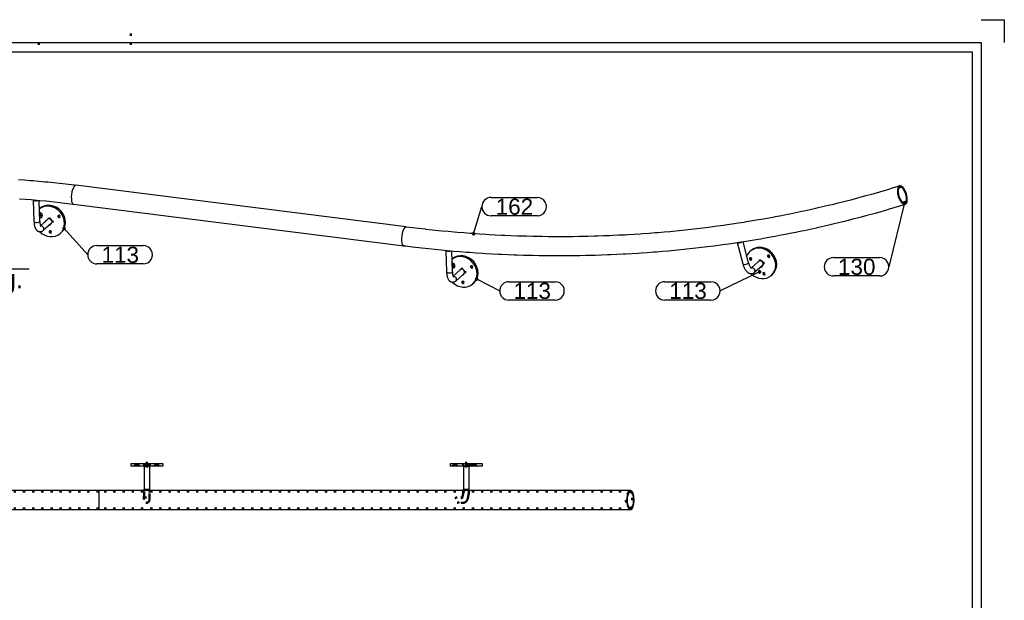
# Model space of a CAD drawing. Header units: millimetres. Extents: x 209 to 629, y 1123 to 1420.
# Tile 3 of 3: x 414 to 629, y 1294 to 1420. Entities that reach past the tile are written whole.
import ezdxf
from ezdxf.enums import TextEntityAlignment as Align

# ---------------------------------------------------------------- set-up
doc = ezdxf.new("R2010")
doc.units = ezdxf.units.MM
doc.linetypes.add('DOT', pattern=[2, 0.5, -1.5])
doc.linetypes.add('STRICHPUNKT2', pattern=[18.5, 10, -4, 0.5, -4])
doc.layers.get('0').update_dxf_attribs({"linetype": 'CONTINUOUS'})
for name, color, linetype in [('DIM49', 4, 'CONTINUOUS'), ('TXT_ALL', 7, 'CONTINUOUS'), ('TXT_DIM49', 2, 'CONTINUOUS')]:
    doc.layers.add(name, color=color, linetype=linetype)
doc.layers.add('LE_ALL', color=7, linetype='CONTINUOUS', lineweight=50)
doc.styles.add('ARIAL', font='arial.ttf')

# ---------------------------------------------------------------- blocks, each defined once
blk = doc.blocks.new('DINA3_00002', base_point=(621.51116093, 1130.35179152))
for p, q in [((623.51116093, 1415.35179152), (623.51116093, 1128.35179152)), ((215.51116093, 1413.35179152), (621.51116093, 1413.35179152)), ((621.51116093, 1413.35179152), (621.51116093, 1130.35179152))]:
    blk.add_line(p, q)
for points in [[(623.51116093, 1420.35179152), (628.51116093, 1420.35179152), (628.51116093, 1415.35179152)], [(213.51116093, 1128.35179152), (213.51116093, 1415.35179152), (623.51116093, 1415.35179152)]]:
    blk.add_lwpolyline(points)
at = {"layer": 'LE_ALL', "linetype": 'DOT'}
for p, q in [((438.51116093, 1417.35179152), (438.51116093, 1413.35179152)), ((418.51116093, 1415.35179152), (418.51116093, 1413.35179152))]:
    blk.add_line(p, q, dxfattribs=at)
blk = doc.blocks.new('_ZBL0022_00001')
blk.add_blockref('DINA3_00002', (621.51116093, 1130.35179152))
blk = doc.blocks.new('SHAPE_00146', base_point=(513.05344747, 1373.75539177))
at = {"layer": 'DIM49', "color": 3}
for p, q in [((516.85942228, 1381.64555269), (526.92273134, 1381.64555269)), ((513.05344747, 1373.75539177), (514.85942228, 1379.64555269)), ((526.92273134, 1377.64555269), (516.85942228, 1377.64555269)), ((513.31216745, 1373.79225462), (512.79492861, 1373.79225462)), ((513.25728691, 1373.59225462), (512.8491403, 1373.59225462)), ((513.16320362, 1373.99225462), (512.94149315, 1373.99225462))]:
    blk.add_line(p, q, dxfattribs=at)
blk.add_lwpolyline([(513.044047, 1373.49225462), (513.11247222, 1373.49878778), (513.176875, 1373.52280808), (513.2328664, 1373.56267858), (513.27663069, 1373.61568216), (513.30518541, 1373.67820671), (513.31658461, 1373.74599131), (513.31005145, 1373.81441653), (513.28603115, 1373.8788193), (513.24616066, 1373.9348107), (513.19315708, 1373.97857499), (513.13063252, 1374.00712972), (513.06284793, 1374.01852892), (512.99442271, 1374.01199576), (512.93001993, 1373.98797546), (512.87402854, 1373.94810496), (512.83026424, 1373.89510138), (512.80170952, 1373.83257682), (512.79031032, 1373.76479223), (512.79684348, 1373.69636701), (512.82086378, 1373.63196423), (512.86073427, 1373.57597284), (512.91373785, 1373.53220855), (512.97626241, 1373.50365382)], close=True, dxfattribs=at)
for centre, start_param, end_param in [((516.85942228, 1379.64555269), 1.57079633, 4.71238898), ((526.92273134, 1379.64555269), 4.71238898, 7.853981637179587)]:
    blk.add_ellipse(centre, major_axis=(2, 0), ratio=1, start_param=start_param, end_param=end_param, dxfattribs=at)
at = {"layer": 'TXT_ALL', "style": 'ARIAL'}
blk.add_text('162', height=3.5, dxfattribs=at).set_placement((517.85942228, 1379.64555269), align=Align.MIDDLE_LEFT)
blk = doc.blocks.new('Constructie buis 42.4x2.6_00035', base_point=(605.77287681, 1383.93298813))
for p, q in [((498.39433236, 1375.2790899), (426.55501739, 1384.32999284)), ((497.86433236, 1371.07234531), (426.02501739, 1380.12324825))]:
    blk.add_line(p, q)
for points in [[(414.03357189, 1385.56973881), (415.30772412, 1385.47449794), (416.58263751, 1385.37217955), (417.23410153, 1385.31718676), (418.51009032, 1385.20416834), (419.78674617, 1385.08406234), (420.4444856, 1385.01944022), (421.72207645, 1384.88858997), (423.0002392, 1384.75064342), (423.66416169, 1384.67621194), (424.94311672, 1384.52747882), (426.2225475, 1384.3716421), (426.55501739, 1384.32999284)], [(498.39433236, 1375.2790899), (499.76915123, 1375.10940664), (501.14348624, 1374.94683502), (502.51730091, 1374.79137254), (502.6715206, 1374.77436081), (504.04471508, 1374.62680238), (505.41731634, 1374.48634679), (506.1208219, 1374.41708712), (507.49245506, 1374.28737032), (508.86340615, 1374.16474805), (509.56042657, 1374.10510059), (510.93027883, 1373.9931746), (512.29936106, 1373.88833364), (512.98981655, 1373.83812487), (514.3576713, 1373.74393607), (515.72466898, 1373.65682165), (516.40848738, 1373.61587773), (517.774131, 1373.53936982), (519.13883141, 1373.46992453), (519.81594805, 1373.4380716), (521.1791699, 1373.37918572), (522.54136334, 1373.32734958), (523.21172089, 1373.30441404), (524.57231331, 1373.26308886), (525.93179304, 1373.2287995), (526.59534138, 1373.21460824), (527.95309968, 1373.19078009), (529.30966196, 1373.17397279), (529.96635799, 1373.16835351), (531.32108046, 1373.16195645), (532.6745245, 1373.1625643), (533.32433201, 1373.16534568), (534.67581988, 1373.17631166), (536.02594785, 1373.19426564), (536.66883736, 1373.20527764), (538.01689479, 1373.23353656), (539.36351178, 1373.26876564), (539.99946033, 1373.2878397), (541.34389439, 1373.33331955), (542.68680842, 1373.38575079), (543.31579941, 1373.41272009), (544.65642006, 1373.475347), (545.99544203, 1373.54490568), (546.61746504, 1373.57960531), (547.9540851, 1373.65930368), (549.28902877, 1373.74591336), (549.90407936, 1373.78818055), (551.23651449, 1373.88487316), (552.56719644, 1373.9884558), (553.17527596, 1374.0381301), (554.50334462, 1374.15173818), (555.82958424, 1374.2722142), (556.43069965, 1374.3291377), (557.75422305, 1374.45958101), (559.07584248, 1374.59686944), (559.67000615, 1374.66088692), (560.98880823, 1374.80808387), (562.30563233, 1374.96210237), (562.89286182, 1375.03306148), (564.20676923, 1375.19692918), (565.51862554, 1375.36759419), (566.09894341, 1375.4453456), (567.40778543, 1375.62579999), (568.71450414, 1375.81302674), (569.28793775, 1375.89742433), (570.59154626, 1376.09438021), (571.89296015, 1376.29808287), (572.45954145, 1376.38898382), (573.75775089, 1376.60235498), (575.05369529, 1376.82244669), (575.6134606, 1376.91971167), (576.90610794, 1377.14941091), (578.19642068, 1377.38580388), (578.74941052, 1377.48929715), (580.03633516, 1377.73523639), (581.32085651, 1377.98784196), (581.86711536, 1378.09743148), (583.14815913, 1378.35952183), (584.42673179, 1378.62825055), (584.96630788, 1378.74380811), (586.24131498, 1379.02195991), (587.51378396, 1379.3067216), (588.0467291, 1379.42812294), (589.31554601, 1379.72224585), (590.58175864, 1380.02294966), (591.10812798, 1380.1500745), (592.37060345, 1380.46007758), (593.63040929, 1380.77663205), (594.15026111, 1380.90936427), (595.40624608, 1381.23515597), (596.65949688, 1381.56746911), (597.17289241, 1381.70569674), (598.42223996, 1382.04718503), (599.6687896, 1382.39516435), (600.1757928, 1382.53877972), (601.41835811, 1382.8958721), (602.65806251, 1383.25942467), (603.15873989, 1383.40832442), (604.39438013, 1383.780928), (605.69571368, 1384.18127395)], [(426.02501739, 1380.12324825), (424.75650845, 1380.27953772), (423.48848892, 1380.4287153), (423.14862866, 1380.46750036), (421.88128417, 1380.60766363), (420.61451429, 1380.74072199), (419.96486717, 1380.80622765), (418.69904355, 1380.92854214), (417.43389103, 1381.0437605), (416.79073192, 1381.09963709), (415.52666761, 1381.2041575), (414.26336984, 1381.30159198)], [(606.95406632, 1380.13230512), (605.71086484, 1379.74960374), (604.46475802, 1379.37333293), (603.21577118, 1379.00350542), (602.89227251, 1378.90890498), (601.63969733, 1378.54720533), (600.38429929, 1378.19197733), (599.86309042, 1378.04662856), (598.60374617, 1377.70057698), (597.34164215, 1377.36102732), (596.81416132, 1377.22126028), (595.54819331, 1376.89094762), (594.27952937, 1376.56716671), (593.74571849, 1376.43308582), (592.47327403, 1376.11860242), (591.19819823, 1375.81068016), (590.65800185, 1375.68239388), (589.3792303, 1375.38382958), (588.09789279, 1375.0918553), (587.55125822, 1374.9694761), (586.26631106, 1374.68692011), (584.9788641, 1374.41098253), (584.42574169, 1374.29462677), (583.13477256, 1374.02816767), (581.84137059, 1373.76835485), (581.28171385, 1373.65814271), (579.98487861, 1373.40786836), (578.6856783, 1373.16426764), (578.11944415, 1373.06032305), (576.81690093, 1372.82632055), (575.51206122, 1372.59901845), (574.93921017, 1372.50146896), (573.63111939, 1372.28382457), (572.32080156, 1372.07290678), (571.7412979, 1371.98188349), (570.42782237, 1371.78068258), (569.11219006, 1371.58623387), (568.52600206, 1371.50187127), (567.207307, 1371.31719824), (565.88652628, 1371.13930237), (565.29362639, 1371.06173828), (563.96987946, 1370.89367648), (562.64411886, 1370.73241617), (562.04448391, 1370.66179155), (560.71585529, 1370.51042324), (559.38528584, 1370.36588005), (558.77889724, 1370.3023389), (557.44555963, 1370.16774514), (556.11035493, 1370.03999943), (555.49719883, 1369.98368865), (554.15932754, 1369.86594922), (552.81966377, 1369.75508006), (552.19973129, 1369.70614926), (550.85750423, 1369.60534261), (549.51356019, 1369.51142768), (548.8868476, 1369.47002907), (547.54044535, 1369.38623219), (546.1924025, 1369.30934774), (545.55891143, 1369.2756359), (544.20851724, 1369.2089243), (542.85655975, 1369.14914498), (542.21629732, 1369.12327675), (540.86209719, 1369.0737243), (539.50641195, 1369.03112318), (538.85939099, 1369.01325742), (537.50157365, 1368.98093629), (536.1423503, 1368.95558469), (535.48858956, 1368.9458821), (534.12734652, 1368.9308627), (532.76477747, 1368.9228301), (532.10430174, 1368.92145304), (530.73982732, 1368.92380387), (529.37410779, 1368.93315787), (528.7069481, 1368.94027011), (527.33943944, 1368.96005769), (525.97076747, 1368.98686385), (525.29696125, 1369.00263041), (523.92661832, 1369.03991918), (522.5551948, 1369.08424096), (521.87478604, 1369.1088278), (520.50181168, 1369.16368002), (519.12784033, 1369.22557867), (518.44087975, 1369.25915253), (517.06547965, 1369.33162816), (515.68916707, 1369.41116261), (514.99571226, 1369.45389072), (513.61809499, 1369.54404736), (512.23965063, 1369.64127412), (511.53976619, 1369.69332398), (510.1601432, 1369.8012167), (508.7797794, 1369.91618975), (508.07353709, 1369.97772885), (506.69212269, 1370.10341015), (505.31005466, 1370.23618086), (504.5975335, 1370.30737641), (503.2145449, 1370.45089606), (501.8309907, 1370.60151303), (501.11227713, 1370.68253172), (499.72793441, 1370.84393669), (498.34311496, 1371.01244569), (497.86433236, 1371.07234531)]]:
    blk.add_lwpolyline(points)
for centre, major_axis, ratio, start_param, end_param in [((426.29001739, 1382.22662055), (-0.265, -2.10337229), 0.33333333, 3.14159265, 6.283185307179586), ((606.32489, 1382.15678954), (0.62917632, -2.02448442), 0.43838953, 3.14159265, 6.283185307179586), ((606.32489, 1382.15678954), (0.55201319, -1.77619859), 0.43838953, 3.14159265, 6.283185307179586), ((606.32489, 1382.15678954), (0.62917632, -2.02448442), 0.43838953, 0, 3.14159265), ((606.32489, 1382.15678954), (0.55201319, -1.77619859), 0.43838953, 0, 3.14159265), ((498.12933236, 1373.1757176), (-0.265, -2.10337229), 0.33333333, 3.14159265, 6.283185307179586)]:
    blk.add_ellipse(centre, major_axis=major_axis, ratio=ratio, start_param=start_param, end_param=end_param)
blk.add_blockref('SHAPE_00146', (513.05344747, 1373.75539177))
blk = doc.blocks.new('Constructie buis 42.4x2.6_00034')
blk.add_blockref('Constructie buis 42.4x2.6_00035', (605.77287681, 1383.93298813))
blk = doc.blocks.new('SHAPE_00150', base_point=(606.78160728, 1380.46799827))
at = {"layer": 'DIM49', "color": 3}
for p, q in [((606.78160728, 1380.46799827), (603.38727724, 1366.55004491)), ((606.52301352, 1380.50476043), (607.04007788, 1380.50476043)), ((606.57788706, 1380.30476043), (606.98563474, 1380.30476043)), ((606.67152026, 1380.70476043), (606.89308074, 1380.70476043)), ((591.32396818, 1368.55004491), (601.38727724, 1368.55004491)), ((601.38727724, 1364.55004491), (591.32396818, 1364.55004491))]:
    blk.add_line(p, q, dxfattribs=at)
blk.add_lwpolyline([(606.77566035, 1380.73123612), (606.70773202, 1380.72072733), (606.64483816, 1380.69299547), (606.5912649, 1380.64993042), (606.55066315, 1380.594467), (606.52579987, 1380.53038495), (606.51836944, 1380.46205134), (606.52887823, 1380.39412301), (606.55661009, 1380.33122916), (606.59967513, 1380.27765589), (606.65513855, 1380.23705415), (606.71922061, 1380.21219087), (606.78755421, 1380.20476043), (606.85548254, 1380.21526922), (606.91837639, 1380.24300108), (606.97194966, 1380.28606613), (607.0125514, 1380.34152955), (607.03741469, 1380.4056116), (607.04484512, 1380.47394521), (607.03433633, 1380.54187354), (607.00660447, 1380.60476739), (606.96353943, 1380.65834065), (606.908076, 1380.6989424), (606.84399395, 1380.72380568)], close=True, dxfattribs=at)
for centre, start_param, end_param in [((591.32396818, 1366.55004491), 1.57079633, 4.71238898), ((601.38727724, 1366.55004491), 4.71238898, 7.853981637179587)]:
    blk.add_ellipse(centre, major_axis=(2, 0), ratio=1, start_param=start_param, end_param=end_param, dxfattribs=at)
at = {"layer": 'TXT_ALL', "style": 'ARIAL'}
blk.add_text('130', height=3.5, dxfattribs=at).set_placement((592.32396818, 1366.55004491), align=Align.MIDDLE_LEFT)
blk = doc.blocks.new('Plaatwerk D_ 3_00037', base_point=(606.84425728, 1380.48563504))
for p, q in [((605.54803556, 1383.74792144), (605.80552279, 1383.82794422)), ((606.58677005, 1380.40561226), (606.84425728, 1380.48563504))]:
    blk.add_line(p, q)
for centre, start_param, end_param in [((606.32489003, 1382.15678963), 3.14159265, 6.28318531), ((606.06740281, 1382.07676685), 3.14159265, 3.1503269), ((606.32489003, 1382.15678963), 6.28318531, 9.424777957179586), ((606.06740281, 1382.07676685), 6.27445081, 6.28318531)]:
    blk.add_ellipse(centre, major_axis=(0.51936725, -1.67115459), ratio=0.4383895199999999, start_param=start_param, end_param=end_param)
blk.add_blockref('SHAPE_00150', (606.78160728, 1380.46799827))
blk = doc.blocks.new('Plaatwerk D_ 3_00036')
blk.add_blockref('Plaatwerk D_ 3_00037', (606.84425728, 1380.48563504))
blk = doc.blocks.new('SHAPE_00140', base_point=(423.95665155, 1374.91594148))
at = {"layer": 'DIM49', "color": 3}
for p, q in [((423.6980069, 1374.95302101), (424.21562156, 1374.95302101)), ((423.75182313, 1374.75302101), (424.16083081, 1374.75302101)), ((424.06599597, 1375.15302101), (423.84395887, 1375.15302101)), ((423.95665155, 1374.91594148), (429.11351806, 1369.16914646)), ((431.11351806, 1371.16914646), (441.17682713, 1371.16914646)), ((441.17682713, 1367.16914646), (431.11351806, 1367.16914646))]:
    blk.add_line(p, q, dxfattribs=at)
blk.add_lwpolyline([(423.73606822, 1375.05972091), (423.70637156, 1374.99773058), (423.69373107, 1374.93016646), (423.69900817, 1374.86163293), (423.72184325, 1374.79680043), (423.76068012, 1374.74008721), (423.81287212, 1374.69535816), (423.87486245, 1374.6656615), (423.94242658, 1374.65302101), (424.01096011, 1374.65829811), (424.0757926, 1374.68113319), (424.13250583, 1374.71997006), (424.17723487, 1374.77216206), (424.20693153, 1374.83415239), (424.21957203, 1374.90171651), (424.21429492, 1374.97025004), (424.19145985, 1375.03508254), (424.15262297, 1375.09179576), (424.10043097, 1375.13652481), (424.03844064, 1375.16622147), (423.97087652, 1375.17886196), (423.90234299, 1375.17358486), (423.8375105, 1375.15074978), (423.78079727, 1375.11191291)], close=True, dxfattribs=at)
for centre, start_param, end_param in [((431.11351806, 1369.16914646), 1.57079633, 4.71238898), ((441.17682713, 1369.16914646), 4.71238898, 7.853981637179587)]:
    blk.add_ellipse(centre, major_axis=(2, 0), ratio=1, start_param=start_param, end_param=end_param, dxfattribs=at)
at = {"layer": 'TXT_ALL', "style": 'ARIAL'}
blk.add_text('113', height=3.5, dxfattribs=at).set_placement((432.11351806, 1369.16914646), align=Align.MIDDLE_LEFT)
blk = doc.blocks.new('Leuningdrager inkoop_00043', base_point=(418.85493938, 1375.43447797))
for p, q in [((418.69039718, 1376.41797145), (418.52759194, 1380.9445682)), ((418.6858785, 1379.24430787), (418.59173044, 1379.16127709)), ((420.39191616, 1376.882225), (418.8294753, 1375.50428168)), ((421.18564156, 1375.982225), (419.4178746, 1374.42320109)), ((423.31594329, 1373.99430787), (423.10381126, 1373.807225))]:
    blk.add_line(p, q)
for points in [[(419.4178746, 1374.42320109), (419.34309213, 1374.36208376), (419.26721172, 1374.30936453), (419.187921, 1374.26343707), (419.11006212, 1374.22675563), (419.03143601, 1374.19761674), (418.96100315, 1374.1779069), (418.88157607, 1374.16263986), (418.80212052, 1374.15455593), (418.72425417, 1374.15352596), (418.64573117, 1374.15942653), (418.56818266, 1374.17223874), (418.49021414, 1374.19239342), (418.41563436, 1374.21888844), (418.34296334, 1374.25200642), (418.2730538, 1374.29129695), (418.20477365, 1374.33748008), (418.13890914, 1374.39026859), (418.08125848, 1374.4440334), (418.02014235, 1374.50991571), (417.9615269, 1374.58313127), (417.91464232, 1374.65000364), (417.8605422, 1374.73808745), (417.8089607, 1374.83520872), (417.76785318, 1374.92384667), (417.72115231, 1375.03963362), (417.67744481, 1375.16659238), (417.63809728, 1375.30145103), (417.60134057, 1375.4520643), (417.56878543, 1375.61502751), (417.54032311, 1375.79469212), (417.51787366, 1375.98183026), (417.50118755, 1376.17986165), (417.49117256, 1376.37483972), (417.32289697, 1381.05353327)], [(418.69039718, 1376.41797145), (418.6975864, 1376.27402009), (418.70843524, 1376.13668977), (418.72269019, 1376.00681982), (418.74000957, 1375.88545566), (418.75996229, 1375.77358658), (418.78201692, 1375.67212349), (418.80553331, 1375.58186209), (418.82918273, 1375.50515521), (418.8505592, 1375.44564821), (418.86919026, 1375.40037226), (418.89978823, 1375.33813976), (418.92367274, 1375.30026306), (418.93006539, 1375.29227363)]]:
    blk.add_lwpolyline(points)
for centre, major_axis, ratio, start_param, end_param in [((417.92057885, 1381.12877218), (0.5996123, 0.02156588), 0.32098201, 3.44235017, 5.23311819), ((420.78877886, 1376.432225), (2.3150324, -2.625), 0.8819171, 0, 3.09176181), ((421.00091089, 1376.61930787), (2.3150324, -2.625), 0.8819171, 0, 3.14159265), ((418.72233738, 1377.79601882), (0.37933459, -0.430125), 0.8819171, 1.34539656, 2.54571064), ((418.82787307, 1377.88909254), (0.1818954, -0.20625), 0.8819171, 3.14159265, 3.23012518), ((418.82787307, 1377.88909254), (0.1818954, -0.20625), 0.8819171, 4.69665568, 6.283185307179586), ((418.82787307, 1377.88909254), (0.1818954, -0.20625), 0.8819171, 0, 3.14159265), ((418.93446942, 1377.98310169), (0.1818954, -0.20625), 0.8819171, 3.43897195, 5.98580602), ((418.72233738, 1377.79601882), (0.37933459, -0.430125), 0.8819171, 5.38107023, 7.628581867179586), ((422.77011732, 1377.43461448), (0.37933459, -0.430125), 0.8819171, 0, 6.28318531), ((422.87565301, 1377.52768821), (0.1818954, -0.20625), 0.8819171, 3.14159265, 6.28318531), ((422.87565301, 1377.52768821), (0.1818954, -0.20625), 0.8819171, 6.28318531, 9.424777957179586), ((422.98224936, 1377.62169735), (0.1818954, -0.20625), 0.8819171, 3.43897191, 5.98580605), ((418.09078488, 1376.39640558), (0.5996123, 0.02156588), 0.32098201, 3.14159256, 6.28318531), ((419.02101191, 1374.87320109), (0.3968627, -0.45), 0.8819171, 0, 2.65659032), ((420.78877886, 1376.432225), (0.41339864, -0.4687499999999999), 0.8819171, 3.14159265, 3.42538676), ((420.78877886, 1376.432225), (0.41339864, -0.4687499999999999), 0.8819171, 0, 3.14159265), ((420.78877886, 1376.432225), (0.3968627, -0.45), 0.8819171, 0, 3.14159265), ((421.00091089, 1376.61930787), (0.41339864, -0.4687499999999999), 0.8819171, 3.4010652, 3.48103675), ((420.78877886, 1376.432225), (0.41339864, -0.4687499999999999), 0.8819171, 5.9993912, 6.283185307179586), ((421.00091089, 1376.61930787), (0.41339864, -0.4687499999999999), 0.8819171, 5.94374121, 6.02371276), ((420.78877886, 1376.432225), (2.3150324, -2.625), 0.8819171, 4.80579917, 6.283185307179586), ((420.87388187, 1374.0660417), (0.37933459, -0.430125), 0.8819171, 0, 6.28318531), ((420.97941756, 1374.15911542), (0.1818954, -0.20625), 0.8819171, 3.14159265, 6.283185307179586), ((420.97941756, 1374.15911542), (0.1818954, -0.20625), 0.8819171, 0, 3.14159265), ((421.08601391, 1374.25312457), (0.1818954, -0.20625), 0.8819171, 3.43897188, 5.98580608)]:
    blk.add_ellipse(centre, major_axis=major_axis, ratio=ratio, start_param=start_param, end_param=end_param)
blk.add_blockref('SHAPE_00140', (423.95665155, 1374.91594148))
blk = doc.blocks.new('_00045', base_point=(420.81666735, 1375.65682033))
at = {"layer": 'LE_ALL', "color": 1, "linetype": 'STRICHPUNKT2'}
for p, q in [((420.76835414, 1377.00010899), (420.75729074, 1377.30771282)), ((419.96505706, 1376.50577065), (419.92409373, 1376.50942805)), ((420.81666735, 1375.65682033), (420.82026697, 1375.55673718)), ((420.98955001, 1376.9351831), (420.98862849, 1376.96080472)), ((421.30375409, 1376.59226864), (421.32876865, 1376.59003522)), ((421.3496557, 1376.38214734), (421.65346399, 1376.35502195))]:
    blk.add_line(p, q, dxfattribs=at)
blk = doc.blocks.new('_00044')
blk.add_blockref('_00045', (420.81666735, 1375.65682033))
blk = doc.blocks.new('Leuningdrager inkoop_00042')
for name, p in [('Leuningdrager inkoop_00043', (418.85493938, 1375.43447797)), ('_00044', (0, 0))]:
    blk.add_blockref(name, p)
blk = doc.blocks.new('SHAPE_00142', base_point=(513.70613365, 1363.91145402))
at = {"layer": 'DIM49', "color": 3}
for p, q in [((513.44728412, 1363.94842761), (513.96471496, 1363.94842761)), ((513.50212905, 1363.74842761), (513.91071527, 1363.74842761)), ((513.81849253, 1364.14842761), (513.5966158, 1364.14842761)), ((513.70613365, 1363.91145402), (518.72899919, 1361.31184179)), ((520.72899919, 1363.31184179), (530.79230825, 1363.31184179)), ((530.79230825, 1359.31184179), (520.72899919, 1359.31184179))]:
    blk.add_line(p, q, dxfattribs=at)
blk.add_lwpolyline([(513.44893555, 1363.96783367), (513.44310724, 1363.89934481), (513.45520374, 1363.83168118), (513.4844007, 1363.76945393), (513.52870839, 1363.71690376), (513.58510733, 1363.67761186), (513.649754, 1363.65425592), (513.71824286, 1363.64842761), (513.78590649, 1363.66052411), (513.84813374, 1363.68972107), (513.90068392, 1363.73402877), (513.93997581, 1363.7904277), (513.96333175, 1363.85507438), (513.96916006, 1363.92356323), (513.95706356, 1363.99122687), (513.9278666, 1364.05345411), (513.88355891, 1364.10600429), (513.82715997, 1364.14529618), (513.76251329, 1364.16865212), (513.69402444, 1364.17448044), (513.6263608, 1364.16238393), (513.56413356, 1364.13318697), (513.51158338, 1364.08887928), (513.47229149, 1364.03248034)], close=True, dxfattribs=at)
for centre, start_param, end_param in [((520.72899919, 1361.31184179), 1.57079633, 4.71238898), ((530.79230825, 1361.31184179), 4.71238898, 7.853981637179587)]:
    blk.add_ellipse(centre, major_axis=(2, 0), ratio=1, start_param=start_param, end_param=end_param, dxfattribs=at)
at = {"layer": 'TXT_ALL', "style": 'ARIAL'}
blk.add_text('113', height=3.5, dxfattribs=at).set_placement((521.72899919, 1361.31184179), align=Align.MIDDLE_LEFT)
blk = doc.blocks.new('Leuningdrager inkoop_00047', base_point=(508.61224891, 1364.44769513))
for p, q in [((508.44987144, 1365.42974678), (508.29378038, 1369.9583406)), ((508.44190669, 1368.25728809), (508.35505225, 1368.18068967)), ((510.14794436, 1365.89520522), (508.58671879, 1364.51833369)), ((510.94166975, 1364.99520522), (509.1739028, 1363.43618131)), ((513.07197149, 1363.00728809), (512.85983945, 1362.82020522))]:
    blk.add_line(p, q)
for points in [[(509.1739028, 1363.43618131), (509.09909326, 1363.37504046), (509.02319656, 1363.32230725), (508.94366596, 1363.27625121), (508.86580468, 1363.23959125), (508.78718338, 1363.21047741), (508.71680606, 1363.19080292), (508.63739592, 1363.17556098), (508.55796308, 1363.16750344), (508.48012757, 1363.16650009), (508.40163914, 1363.1724278), (508.32413163, 1363.18526683), (508.24618287, 1363.20545698), (508.17166007, 1363.23197856), (508.09905475, 1363.26512032), (508.02918358, 1363.30445299), (507.96099053, 1363.35065425), (507.89522444, 1363.40345444), (507.83765861, 1363.45723811), (507.77666475, 1363.52311815), (507.71818423, 1363.59632215), (507.67144625, 1363.66314033), (507.61750321, 1363.75119208), (507.56609138, 1363.84827325), (507.52519788, 1363.9367286), (507.47868526, 1364.05245385), (507.43517787, 1364.17935036), (507.39611585, 1364.31385359), (507.35957398, 1364.46439195), (507.32724447, 1364.62729288), (507.29902507, 1364.80690774), (507.27682287, 1364.99402131), (507.26039442, 1365.19205158), (507.2505836, 1365.38840988), (507.08933797, 1370.06655172)], [(508.44987144, 1365.42974678), (508.45985194, 1365.24118429), (508.47606756, 1365.06469038), (508.49709423, 1364.90715265), (508.52335356, 1364.76076109), (508.55326801, 1364.63186966), (508.58519082, 1364.52296265), (508.61807252, 1364.4332342), (508.64957672, 1364.36468102), (508.6758509, 1364.31984454), (508.68731795, 1364.30462293)]]:
    blk.add_lwpolyline(points)
for centre, major_axis, ratio, start_param, end_param in [((507.68713494, 1370.14080434), (0.59964391, 0.02066846), 0.32150706, 3.44164873, 5.24042177), ((510.54480706, 1365.44520522), (2.3150324, -2.625), 0.8819171, 6.28318531, 9.371940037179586), ((510.75693909, 1365.63228809), (2.3150324, -2.625), 0.8819171, 6.28318531, 9.424777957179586), ((508.48003412, 1366.81195729), (0.37933459, -0.430125), 0.8819171, 1.34387467, 2.53716862), ((508.58556981, 1366.90503102), (0.1818954, -0.20625), 0.8819171, 3.14159265, 3.20634782), ((508.58556981, 1366.90503102), (0.1818954, -0.20625), 0.8819171, 0, 3.14159265), ((508.58556981, 1366.90503102), (0.1818954, -0.20625), 0.8819171, 4.71738928, 6.283185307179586), ((508.69216616, 1366.99904016), (0.1818954, -0.20625), 0.8819171, 3.43897191, 5.98580605), ((508.48003412, 1366.81195729), (0.37933459, -0.430125), 0.8819171, 5.38656848, 7.627059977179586), ((512.5280337, 1366.44431616), (0.37933459, -0.430125), 0.8819171, 0, 6.28318531), ((512.63356939, 1366.53738989), (0.1818954, -0.20625), 0.8819171, 3.14159265, 6.283185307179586), ((512.63356939, 1366.53738989), (0.1818954, -0.20625), 0.8819171, 6.28318531, 9.424777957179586), ((512.74016574, 1366.63139903), (0.1818954, -0.20625), 0.8819171, 3.43897188, 5.98580602), ((507.85022753, 1365.40907832), (0.59964391, 0.02066846), 0.32150706, 3.14159257, 6.28318529), ((508.7770401, 1363.88618131), (0.3968627, -0.45), 0.8819171, 0, 2.65420117), ((510.54480706, 1365.44520522), (0.41339864, -0.4687499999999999), 0.8819171, 3.14159265, 3.42538676), ((510.54480706, 1365.44520522), (0.41339864, -0.4687499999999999), 0.8819171, 6.28318531, 9.424777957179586), ((510.54480706, 1365.44520522), (0.3968627, -0.45), 0.8819171, 0, 3.14159265), ((510.75693909, 1365.63228809), (0.41339864, -0.4687499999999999), 0.8819171, 3.4010652, 3.48103675), ((510.54480706, 1365.44520522), (0.41339864, -0.4687499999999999), 0.8819171, 5.9993912, 6.28318531), ((510.75693909, 1365.63228809), (0.41339864, -0.4687499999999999), 0.8819171, 5.94374121, 6.02371276), ((510.54480706, 1365.44520522), (2.3150324, -2.625), 0.8819171, 4.80580187, 6.28318531), ((510.62635335, 1363.07934222), (0.37933459, -0.430125), 0.8819171, 0, 6.28318531), ((510.73188904, 1363.17241594), (0.1818954, -0.20625), 0.8819171, 3.14159265, 6.28318531), ((510.73188904, 1363.17241594), (0.1818954, -0.20625), 0.8819171, 6.28318531, 9.424777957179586), ((510.83848539, 1363.26642508), (0.1818954, -0.20625), 0.8819171, 3.43897195, 5.98580602)]:
    blk.add_ellipse(centre, major_axis=major_axis, ratio=ratio, start_param=start_param, end_param=end_param)
blk.add_blockref('SHAPE_00142', (513.70613365, 1363.91145402))
blk = doc.blocks.new('_00049', base_point=(510.57156789, 1364.66880606))
at = {"layer": 'LE_ALL', "color": 1, "linetype": 'STRICHPUNKT2'}
for p, q in [((509.72238584, 1365.51989789), (509.68007501, 1365.52374057)), ((510.52523595, 1366.01301235), (510.51463493, 1366.32057454)), ((510.57156789, 1364.66880606), (510.57497919, 1364.56983591)), ((510.74606005, 1365.94791633), (510.74517727, 1365.97352823)), ((511.05997905, 1365.60476587), (511.08500094, 1365.60249337)), ((511.10571433, 1365.39426337), (511.40953911, 1365.36666987))]:
    blk.add_line(p, q, dxfattribs=at)
blk = doc.blocks.new('_00048')
blk.add_blockref('_00049', (510.57156789, 1364.66880606))
blk = doc.blocks.new('Leuningdrager inkoop_00046')
for name, p in [('Leuningdrager inkoop_00047', (508.61224891, 1364.44769513)), ('_00048', (0, 0))]:
    blk.add_blockref(name, p)
blk = doc.blocks.new('SHAPE_00144', base_point=(575.26561874, 1365.45800779))
at = {"layer": 'DIM49', "color": 3}
for p, q in [((575.26561874, 1365.45800779), (566.69109556, 1361.31184179)), ((575.00677417, 1365.49540793), (575.52494596, 1365.49540793)), ((575.06009409, 1365.29540793), (575.47038261, 1365.29540793)), ((575.37459468, 1365.69540793), (575.15206421, 1365.69540793)), ((554.6277865, 1363.31184179), (564.69109556, 1363.31184179)), ((564.69109556, 1359.31184179), (554.6277865, 1359.31184179))]:
    blk.add_line(p, q, dxfattribs=at)
blk.add_lwpolyline([(575.46492177, 1365.63007705), (575.41359588, 1365.67579735), (575.3521856, 1365.70667566), (575.28487593, 1365.72060766), (575.21625391, 1365.71664391), (575.15099602, 1365.69505454), (575.09354948, 1365.65731083), (575.04782918, 1365.60598494), (575.01695088, 1365.54457465), (575.00301888, 1365.47726498), (575.00698262, 1365.40864296), (575.02857199, 1365.34338508), (575.06631571, 1365.28593854), (575.11764159, 1365.24021823), (575.17905188, 1365.20933993), (575.24636155, 1365.19540793), (575.31498357, 1365.19937168), (575.38024146, 1365.22096105), (575.437688, 1365.25870476), (575.4834083, 1365.31003065), (575.5142866, 1365.37144093), (575.5282186, 1365.43875061), (575.52425486, 1365.50737263), (575.50266548, 1365.57263051)], close=True, dxfattribs=at)
for centre, start_param, end_param in [((554.6277865, 1361.31184179), 1.57079633, 4.71238898), ((564.69109556, 1361.31184179), 4.71238898, 7.853981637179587)]:
    blk.add_ellipse(centre, major_axis=(2, 0), ratio=1, start_param=start_param, end_param=end_param, dxfattribs=at)
at = {"layer": 'TXT_ALL', "style": 'ARIAL'}
blk.add_text('113', height=3.5, dxfattribs=at).set_placement((555.6277865, 1361.31184179), align=Align.MIDDLE_LEFT)
blk = doc.blocks.new('Leuningdrager inkoop_00051', base_point=(573.4394336, 1366.25034694))
for p, q in [((572.87998524, 1367.39942298), (571.66988445, 1371.97076212)), ((573.41066995, 1370.10888462), (573.19853791, 1369.92180175)), ((575.11670762, 1367.74680175), (573.42983926, 1366.25912369)), ((575.91043301, 1366.84680176), (574.14266606, 1365.28777784)), ((578.04073475, 1364.85888463), (577.82860272, 1364.67180176))]:
    blk.add_line(p, q)
for points in [[(574.14266606, 1365.28777784), (574.07112036, 1365.22945081), (573.99716271, 1365.17833108), (573.92981824, 1365.13899082), (573.85192781, 1365.10121698), (573.77230121, 1365.07043962), (573.69388573, 1365.04730359), (573.61167243, 1365.0302335), (573.52857151, 1365.02011198), (573.44514393, 1365.01692978), (573.36111956, 1365.02065926), (573.27701761, 1365.03132048), (573.1940859, 1365.04866509), (573.11043351, 1365.07315668), (573.02722408, 1365.10468784), (572.9485552, 1365.14131899), (572.86641365, 1365.18696213), (572.78484737, 1365.24015149), (572.70992019, 1365.29631615), (572.62939237, 1365.36496727), (572.54938597, 1365.44225386), (572.47330947, 1365.52475711), (572.39440605, 1365.62034705), (572.31623448, 1365.72598701), (572.23215525, 1365.85298589), (572.15630008, 1365.98080452), (572.0821063, 1366.11954224), (572.01005372, 1366.26913173), (571.99526622, 1366.30185345), (571.9264756, 1366.46431403), (571.86103707, 1366.63685009), (571.80304235, 1366.80782695), (571.74587472, 1366.99755278), (571.71994143, 1367.09234236), (570.47691193, 1371.78807495)], [(572.87998524, 1367.39942298), (572.92954607, 1367.22582454), (572.98362558, 1367.06155313), (573.03479507, 1366.92465936), (573.09473457, 1366.78278473), (573.15624763, 1366.6546523), (573.2181146, 1366.54136291), (573.23475611, 1366.51335814), (573.29498077, 1366.42034069), (573.35238879, 1366.3435867), (573.40496631, 1366.28370982), (573.41694668, 1366.27154811), (573.4596379, 1366.23329731), (573.4889834, 1366.21287913), (573.49465893, 1366.20990484)]]:
    blk.add_lwpolyline(points)
for centre, major_axis, ratio, start_param, end_param in [((571.05556353, 1371.94679166), (0.5800218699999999, 0.15354033), 0.23263051, 3.18031895, 5.37733336), ((575.51357031, 1367.29680175), (2.3150324, -2.625), 0.8819171, 6.28318531, 9.424777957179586), ((575.72570235, 1367.48388462), (2.3150324, -2.625), 0.8819171, 6.28318531, 9.424777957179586), ((575.51357031, 1367.29680175), (2.3150324, -2.625), 0.8819171, 3.14159265, 3.54268199), ((577.15470318, 1368.76917138), (0.3793346, -0.430125), 0.8819171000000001, 0, 6.28318531), ((577.26023887, 1368.86224511), (0.1818954, -0.20625), 0.8819171, 3.14159265, 6.28318531), ((577.26023887, 1368.86224511), (0.1818954, -0.20625), 0.8819171, 6.28318531, 9.424777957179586), ((577.36683522, 1368.95625425), (0.1818954, -0.20625), 0.8819171, 3.43897191, 5.98580605), ((572.29996333, 1367.24588267), (0.5800219, 0.15354033), 0.2326305, 3.14159251, 6.28318513), ((573.25023755, 1368.17488662), (0.3793346, -0.430125), 0.8819171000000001, 0, 6.28318531), ((573.35577324, 1368.26796035), (0.1818954, -0.20625), 0.8819171, 3.14159265, 6.283185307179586), ((573.35577324, 1368.26796035), (0.1818954, -0.20625), 0.8819171, 0, 3.14159265), ((573.46236958, 1368.36196949), (0.1818954, -0.20625), 0.8819171, 3.43897191, 5.98580602), ((575.51357031, 1367.29680175), (0.41339864, -0.4687499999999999), 0.8819171, 3.14159265, 3.42538676), ((575.51357031, 1367.29680175), (0.41339864, -0.4687499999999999), 0.8819171, 0, 3.14159265), ((575.51357031, 1367.29680175), (0.3968627, -0.45), 0.8819171, 0, 3.14159265), ((575.72570235, 1367.48388462), (0.41339864, -0.4687499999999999), 0.8819171, 3.4010652, 3.48103675), ((575.51357031, 1367.29680175), (0.41339864, -0.4687499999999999), 0.8819171, 5.9993912, 6.283185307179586), ((575.72570235, 1367.48388462), (0.41339864, -0.4687499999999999), 0.8819171, 5.94374121, 6.02371276), ((575.51357031, 1367.29680175), (2.3150324, -2.625), 0.8819171, 4.80663931, 6.28318531), ((573.74580337, 1365.73777784), (0.3968627, -0.45), 0.8819171, 0, 2.9336237), ((576.13577021, 1364.94634726), (0.3793346, -0.430125), 0.8819171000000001, 0, 6.28318531), ((576.2413059, 1365.03942099), (0.1818954, -0.20625), 0.8819171, 3.14159265, 6.283185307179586), ((576.2413059, 1365.03942099), (0.1818954, -0.20625), 0.8819171, 0, 3.14159265), ((576.34790225, 1365.13343013), (0.1818954, -0.20625), 0.8819171, 3.43897191, 5.98580605)]:
    blk.add_ellipse(centre, major_axis=major_axis, ratio=ratio, start_param=start_param, end_param=end_param)
blk.add_blockref('SHAPE_00144', (575.26561874, 1365.45800779))
blk = doc.blocks.new('_00053', base_point=(575.68526002, 1366.64821784))
at = {"layer": 'LE_ALL', "color": 1, "linetype": 'STRICHPUNKT2'}
for p, q in [((575.36424234, 1367.86091083), (575.28335635, 1368.16646992)), ((575.6328826, 1367.8345253), (575.6258933, 1367.86092844)), ((575.68526002, 1366.64821784), (575.74378428, 1366.42713359)), ((575.99603842, 1367.52503151), (576.0193737, 1367.52858329)), ((576.05458894, 1367.37914827), (576.3476407, 1367.42375263))]:
    blk.add_line(p, q, dxfattribs=at)
blk = doc.blocks.new('_00052')
blk.add_blockref('_00053', (575.68526002, 1366.64821784))
blk = doc.blocks.new('Leuningdrager inkoop_00050')
for name, p in [('Leuningdrager inkoop_00051', (573.4394336, 1366.25034694)), ('_00052', (0, 0))]:
    blk.add_blockref(name, p)
blk = doc.blocks.new('SHAPE_00148', base_point=(345.12757047, 1375.56814383))
at = {"layer": 'DIM49', "color": 3}
for p, q in [((344.86898726, 1375.60489822), (345.38603817, 1375.60489822)), ((344.92385688, 1375.40489822), (345.33157383, 1375.40489822)), ((345.23899673, 1375.80489822), (345.01744777, 1375.80489822)), ((345.12757047, 1375.56814383), (350.84884893, 1366.12754084)), ((388.98531063, 1370.62754084), (394.05704742, 1370.62754084)), ((350.84884893, 1366.12754084), (416.35727665, 1366.12754084)), ((394.05704742, 1366.12754084), (388.98531063, 1366.12754084))]:
    blk.add_line(p, q, dxfattribs=at)
blk.add_lwpolyline([(344.93747309, 1375.75033195), (344.89679674, 1375.69492321), (344.87184725, 1375.63087467), (344.86432487, 1375.56255113), (344.87474224, 1375.49460872), (344.90238944, 1375.43167761), (344.94538235, 1375.37804644), (345.00079109, 1375.3373701), (345.06483963, 1375.3124206), (345.13316317, 1375.30489822), (345.20110558, 1375.31531559), (345.26403669, 1375.34296279), (345.31766786, 1375.38595571), (345.3583442, 1375.44136444), (345.3832937, 1375.50541298), (345.39081608, 1375.57373652), (345.38039871, 1375.64167893), (345.35275151, 1375.70461005), (345.30975859, 1375.75824121), (345.25434986, 1375.79891756), (345.19030132, 1375.82386705), (345.12197778, 1375.83138943), (345.05403537, 1375.82097206), (344.99110425, 1375.79332486)], close=True, dxfattribs=at)
for centre, start_param, end_param in [((388.98531063, 1368.37754084), 3.14159265, 6.283185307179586), ((394.05704742, 1368.37754084), 0, 3.14159265)]:
    blk.add_ellipse(centre, major_axis=(0, -2.25000002), ratio=0.9999999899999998, start_param=start_param, end_param=end_param, dxfattribs=at)
at = {"layer": 'TXT_ALL', "color": 1, "style": 'ARIAL'}
for s, height, p in [('1 x Muurleuning', 3.5, (352.34884893, 1368.37754084)), ('2', 4, (389.98531063, 1368.37754084))]:
    blk.add_text(s, height=height, dxfattribs=at).set_placement(p, align=Align.MIDDLE_LEFT)
at = {"layer": 'TXT_ALL', "style": 'ARIAL'}
blk.add_text('8.5 kg.', height=4, dxfattribs=at).set_placement((398.27690988, 1363.87754084), align=Align.MIDDLE_LEFT)
at = {"layer": 'TXT_DIM49', "style": 'ARIAL'}
blk.add_text('Totaal gewicht merk :', height=3.5, dxfattribs=at).set_placement((352.34884893, 1363.87754084), align=Align.MIDDLE_LEFT)
blk = doc.blocks.new('Muurleuning_00033')
for name, p in [('Constructie buis 42.4x2.6_00034', (0, 0)), ('Plaatwerk D_ 3_00036', (0, 0)), ('Leuningdrager inkoop_00042', (0, 0)), ('SHAPE_00148', (345.12757047, 1375.56814383)), ('Leuningdrager inkoop_00050', (0, 0)), ('Leuningdrager inkoop_00046', (0, 0))]:
    blk.add_blockref(name, p)
blk = doc.blocks.new('BNR 14_00032')
blk.add_blockref('Muurleuning_00033', (0, 0))
blk = doc.blocks.new('Breda_00031')
blk.add_blockref('BNR 14_00032', (0, 0))
blk = doc.blocks.new('_A3D0045_00030')
blk.add_blockref('Breda_00031', (0, 0))
blk = doc.blocks.new('_ANS0045_00029')
blk.add_blockref('_A3D0045_00030', (0, 0))
blk = doc.blocks.new('Constructie buis 42.4x2.6_00060', base_point=(240.66576266, 1313.90185757))
for p, q in [((431.50564514, 1317.88185757), (354.706187, 1317.88185757)), ((431.50564514, 1317.88185757), (431.50564514, 1313.64185757)), ((547.17156156, 1317.88185757), (431.50564514, 1317.88185757)), ((431.50564514, 1313.64185757), (354.706187, 1313.64185757)), ((547.17156156, 1313.64185757), (431.50564514, 1313.64185757))]:
    blk.add_line(p, q)
for major_axis, start_param, end_param in [((0, -2.12), 3.14159265, 6.283185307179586), ((0, -1.86), 3.14159265, 6.283185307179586), ((0, -2.12), 0, 3.14159265), ((0, -1.86), 0, 3.14159265)]:
    blk.add_ellipse((547.17156156, 1315.76185757), major_axis=major_axis, ratio=0.39761717, start_param=start_param, end_param=end_param)
at = {"layer": 'LE_ALL', "color": 3, "linetype": 'DOT'}
for p, q in [((431.50564514, 1317.62185757), (354.706187, 1317.62185757)), ((547.17156156, 1317.62185757), (431.50564514, 1317.62185757))]:
    blk.add_line(p, q, dxfattribs=at)
blk.add_lwpolyline([(547.17156156, 1313.90185757), (431.50564514, 1313.90185757), (354.706187, 1313.90185757)], dxfattribs=at)
blk = doc.blocks.new('Constructie buis 42.4x2.6_00059')
blk.add_blockref('Constructie buis 42.4x2.6_00060', (240.66576266, 1313.90185757))
blk = doc.blocks.new('Plaatwerk D_ 3_00064', base_point=(546.89629612, 1314.01185772))
for p, q in [((546.9209998, 1317.51185772), (547.17156154, 1317.51185772)), ((546.92099948, 1314.01185772), (547.17156154, 1314.01185772))]:
    blk.add_line(p, q)
for start_param, end_param in [(3.14159265, 6.283185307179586), (0, 3.14159265)]:
    blk.add_ellipse((547.17156154, 1315.76185772), major_axis=(0, -1.75), ratio=0.39761717, start_param=start_param, end_param=end_param)
at = {"layer": 'LE_ALL', "color": 3, "linetype": 'DOT'}
for p, q in [((546.89629612, 1317.51185772), (546.9209998, 1317.51185772)), ((546.89629612, 1314.01185772), (546.92099948, 1314.01185772))]:
    blk.add_line(p, q, dxfattribs=at)
for start_param, end_param in [(3.14159265, 6.283185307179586), (0, 3.14159265)]:
    blk.add_ellipse((546.89629612, 1315.76185772), major_axis=(0, -1.75), ratio=0.39761717, start_param=start_param, end_param=end_param, dxfattribs=at)
blk = doc.blocks.new('Plaatwerk D_ 3_00063')
blk.add_blockref('Plaatwerk D_ 3_00064', (546.89629612, 1314.01185772))
blk = doc.blocks.new('Leuningdrager inkoop_00074', base_point=(441.89771938, 1315.16185751))
for p, q in [((438.48140885, 1323.76185741), (438.48140885, 1323.16185741)), ((445.48140885, 1323.16185741), (438.48140885, 1323.16185741)), ((441.38140885, 1323.16185741), (442.58140885, 1323.16185741)), ((441.38140885, 1323.16185741), (441.38140885, 1318.16185741)), ((442.58140885, 1323.16185741), (442.58140885, 1318.16185741)), ((441.38083227, 1317.88185757), (441.38140885, 1318.16185741)), ((441.38140885, 1318.16185741), (442.58140885, 1318.16185741))]:
    blk.add_line(p, q)
for points in [[(438.48140885, 1323.76185741), (445.48140885, 1323.76185741), (445.48140885, 1323.16185741)], [(442.58140885, 1318.16185741), (442.58084233, 1317.88185757)]]:
    blk.add_lwpolyline(points)
at = {"layer": 'LE_ALL', "color": 3, "linetype": 'DOT'}
for p, q in [((440.04907373, 1323.46035741), (440.04907373, 1323.76185741)), ((441.35640885, 1323.16185741), (441.35640885, 1323.76185741)), ((442.3435855, 1323.46035741), (442.3435855, 1323.76185741)), ((442.60640885, 1323.16185741), (442.60640885, 1323.76185741)), ((444.37656731, 1323.46035741), (444.37656731, 1323.76185741)), ((440.04907373, 1323.46035741), (439.49907373, 1323.46035741)), ((440.34757373, 1323.16185741), (440.04907373, 1323.46035741)), ((442.3435855, 1323.46035741), (441.7935855, 1323.46035741)), ((442.6420855, 1323.16185741), (442.3435855, 1323.46035741)), ((444.37656731, 1323.46035741), (443.82656731, 1323.46035741)), ((444.67506731, 1323.16185741), (444.37656731, 1323.46035741)), ((441.89771926, 1316.36185741), (441.72336595, 1316.36185741)), ((441.89771938, 1315.16185751), (441.72336595, 1315.16185741))]:
    blk.add_line(p, q, dxfattribs=at)
for points in [[(439.20057373, 1323.16185741), (439.49907373, 1323.46035741), (439.49907373, 1323.76185741)], [(441.4950855, 1323.16185741), (441.7935855, 1323.46035741), (441.7935855, 1323.76185741)], [(443.52806731, 1323.16185741), (443.82656731, 1323.46035741), (443.82656731, 1323.76185741)], [(441.32301968, 1315.91135048), (441.32414287, 1315.91913831), (441.33655063, 1316.05626505), (441.35000464, 1316.30107311), (441.36335704, 1316.68125361), (441.37198659, 1317.06097303), (441.37962382, 1317.67101518), (441.38083227, 1317.88185757)], [(442.58084233, 1317.88185757), (442.57464507, 1317.21217811), (442.56263856, 1316.63878856), (442.54746035, 1316.21776047), (442.5394284, 1316.06327344), (442.53139198, 1315.94163464), (442.52342444, 1315.84746313), (442.5155875, 1315.77580448), (442.50538145, 1315.70636235), (442.50094467, 1315.68235012), (442.49133238, 1315.63921139), (442.48034148, 1315.59979723), (442.46812277, 1315.56379147), (442.44440735, 1315.50792446), (442.41066747, 1315.44676685), (442.37181006, 1315.39173665), (442.32972544, 1315.34393149), (442.28145877, 1315.29961701), (442.22883904, 1315.26086489), (442.1988746, 1315.24242323), (442.14082244, 1315.21302854), (442.07995541, 1315.19005469), (442.03999094, 1315.17888264), (442.03683734, 1315.17812595)], [(441.72237665, 1316.33552766), (441.66178154, 1316.31325281), (441.6102723, 1316.28808295), (441.5556668, 1316.25409878), (441.50508929, 1316.2144502), (441.45932485, 1316.16980715), (441.44792565, 1316.1570504), (441.40917213, 1316.10722646), (441.37664964, 1316.05465912), (441.35132045, 1316.00210666), (441.34491666, 1315.98613103), (441.32985734, 1315.94050264), (441.32301968, 1315.91135048)]]:
    blk.add_lwpolyline(points, dxfattribs=at)
for centre, major_axis, ratio, start_param, end_param in [((441.72336595, 1315.76185741), (0, -0.6), 0.9993918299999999, 3.14159265, 6.283185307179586), ((441.89771926, 1315.76185741), (0, -0.5999999), 0.99939199, 3.14159265, 6.283185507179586), ((441.72336595, 1315.76185741), (0, -0.6), 0.9993918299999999, 0, 3.14159265), ((441.89771926, 1315.76185741), (0, -0.6), 0.9993918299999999, 2e-07, 3.14159265)]:
    blk.add_ellipse(centre, major_axis=major_axis, ratio=ratio, start_param=start_param, end_param=end_param, dxfattribs=at)
blk = doc.blocks.new('_00076', base_point=(441.98140885, 1322.86185741))
at = {"layer": 'LE_ALL', "color": 1, "linetype": 'STRICHPUNKT2'}
blk.add_line((441.98140885, 1322.86185741), (441.98140885, 1324.06185741), dxfattribs=at)
blk = doc.blocks.new('_00075')
blk.add_blockref('_00076', (441.98140885, 1322.86185741))
blk = doc.blocks.new('Leuningdrager inkoop_00073')
for name, p in [('Leuningdrager inkoop_00074', (441.89771938, 1315.16185751)), ('_00075', (0, 0))]:
    blk.add_blockref(name, p)
blk = doc.blocks.new('Leuningdrager inkoop_00078', base_point=(510.7973849, 1315.16185799))
for p, q in [((507.93593815, 1323.76185771), (507.93593815, 1323.16185771)), ((514.93593815, 1323.16185772), (507.93593815, 1323.16185771)), ((510.83593815, 1323.16185771), (512.03593815, 1323.16185772)), ((510.83593815, 1323.16185771), (510.83593815, 1318.16185771)), ((512.03593815, 1323.16185772), (512.03593815, 1318.16185772)), ((510.83593815, 1318.16185771), (512.03593815, 1318.16185772))]:
    blk.add_line(p, q)
for points in [[(507.93593815, 1323.76185771), (514.93593815, 1323.76185772), (514.93593815, 1323.16185772)], [(510.83126322, 1317.88185757), (510.83584848, 1318.12299974), (510.83593815, 1318.16185771)], [(512.03593815, 1318.16185772), (512.03491605, 1318.02167127), (512.03185193, 1317.88185757)]]:
    blk.add_lwpolyline(points)
at = {"layer": 'LE_ALL', "color": 3, "linetype": 'DOT'}
for p, q in [((509.29133365, 1323.46035771), (509.29133365, 1323.76185771)), ((510.81093815, 1323.16185771), (510.81093815, 1323.76185771)), ((512.06093815, 1323.16185772), (512.06093815, 1323.76185772)), ((512.37609782, 1323.46035772), (512.37609782, 1323.76185772)), ((513.46538298, 1323.46035772), (513.46538298, 1323.76185772)), ((509.29133365, 1323.46035771), (508.74133365, 1323.46035771)), ((509.58983365, 1323.16185771), (509.29133365, 1323.46035771)), ((512.37609782, 1323.46035772), (511.82609782, 1323.46035772)), ((512.67459782, 1323.16185772), (512.37609782, 1323.46035772)), ((513.46538298, 1323.46035772), (512.91538298, 1323.46035772)), ((513.76388298, 1323.16185772), (513.46538298, 1323.46035772)), ((510.79738487, 1316.36185771), (509.46706554, 1316.36185771)), ((510.7973849, 1315.16185799), (509.46706554, 1315.16185771))]:
    blk.add_line(p, q, dxfattribs=at)
for points in [[(508.44283365, 1323.16185771), (508.74133365, 1323.46035771), (508.74133365, 1323.76185771)], [(511.52759782, 1323.16185772), (511.82609782, 1323.46035772), (511.82609782, 1323.76185772)], [(512.61688298, 1323.16185771), (512.91538298, 1323.46035772), (512.91538298, 1323.76185772)], [(510.53037745, 1316.25931622), (510.53331375, 1316.26337975), (510.54847629, 1316.28826268), (510.58228567, 1316.35823152), (510.61858822, 1316.45254755), (510.63341773, 1316.49691835), (510.67015241, 1316.62310698), (510.70578562, 1316.77181523), (510.73151471, 1316.90005594), (510.76214768, 1317.0848462), (510.78853965, 1317.2876676), (510.80505134, 1317.45070323), (510.82185962, 1317.67801526), (510.83126322, 1317.88185757)], [(512.03185193, 1317.88185757), (512.02086546, 1317.6261424), (512.00320016, 1317.3772049), (511.98776998, 1317.2152632), (511.95992825, 1316.98452649), (511.92679888, 1316.76795489), (511.9069597, 1316.65756574), (511.8855248, 1316.5502513), (511.84354069, 1316.36777582), (511.79836217, 1316.20253558), (511.76752298, 1316.10414853), (511.71811074, 1315.96607927), (511.66662875, 1315.84331009), (511.62134269, 1315.74995629), (511.56632092, 1315.65188918), (511.50942797, 1315.56534826), (511.47217031, 1315.51565887), (511.41179376, 1315.44518623), (511.34929038, 1315.3835104), (511.30599625, 1315.34660824), (511.23988319, 1315.29828742), (511.17178649, 1315.25750081), (511.11159454, 1315.22821024), (511.040481, 1315.20102088), (510.96818746, 1315.18099226), (510.89137679, 1315.16761224), (510.81668489, 1315.16209966)], [(510.78212862, 1316.36158702), (510.72826917, 1316.35625377), (510.67661915, 1316.34441162), (510.63043568, 1316.32752178), (510.58845318, 1316.30582187), (510.55451215, 1316.28216604), (510.53312182, 1316.26245587), (510.53037745, 1316.25931622)]]:
    blk.add_lwpolyline(points, dxfattribs=at)
for centre, major_axis, ratio, start_param, end_param in [((509.46706554, 1315.76185771), (0, -0.6), 0.9639554, 3.14159265, 6.28318531), ((509.46706554, 1315.76185771), (0, -0.6), 0.9639554, 6.28318531, 9.424777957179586), ((510.79738487, 1315.76185771), (0, -0.59999972), 0.9639558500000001, 3.14159265, 6.283185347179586), ((510.79738487, 1315.76185771), (0, -0.6), 0.9639554, 4e-08, 3.14159265)]:
    blk.add_ellipse(centre, major_axis=major_axis, ratio=ratio, start_param=start_param, end_param=end_param, dxfattribs=at)
blk = doc.blocks.new('_00080', base_point=(511.43593815, 1322.86185772))
at = {"layer": 'LE_ALL', "color": 1, "linetype": 'STRICHPUNKT2'}
blk.add_line((511.43593815, 1322.86185772), (511.43593815, 1324.06185772), dxfattribs=at)
blk = doc.blocks.new('_00079')
blk.add_blockref('_00080', (511.43593815, 1322.86185772))
blk = doc.blocks.new('Leuningdrager inkoop_00077')
for name, p in [('Leuningdrager inkoop_00078', (510.7973849, 1315.16185799)), ('_00079', (0, 0))]:
    blk.add_blockref(name, p)
blk = doc.blocks.new('Muurleuning_00058')
for name in ['Leuningdrager inkoop_00073', 'Leuningdrager inkoop_00077', 'Constructie buis 42.4x2.6_00059', 'Plaatwerk D_ 3_00063']:
    blk.add_blockref(name, (0, 0))
blk = doc.blocks.new('BNR 14_00057')
blk.add_blockref('Muurleuning_00058', (0, 0))
blk = doc.blocks.new('Breda_00056')
blk.add_blockref('BNR 14_00057', (0, 0))
blk = doc.blocks.new('_A3D0046_00055')
blk.add_blockref('Breda_00056', (0, 0))
blk = doc.blocks.new('_ANS0046_00054')
blk.add_blockref('_A3D0046_00055', (0, 0))

msp = doc.modelspace()

# ---------------------------------------------------------------- block references
for name in ['_ZBL0022_00001', '_ANS0045_00029', '_ANS0046_00054']:
    msp.add_blockref(name, (0, 0))

doc.saveas('drawing.dxf')
